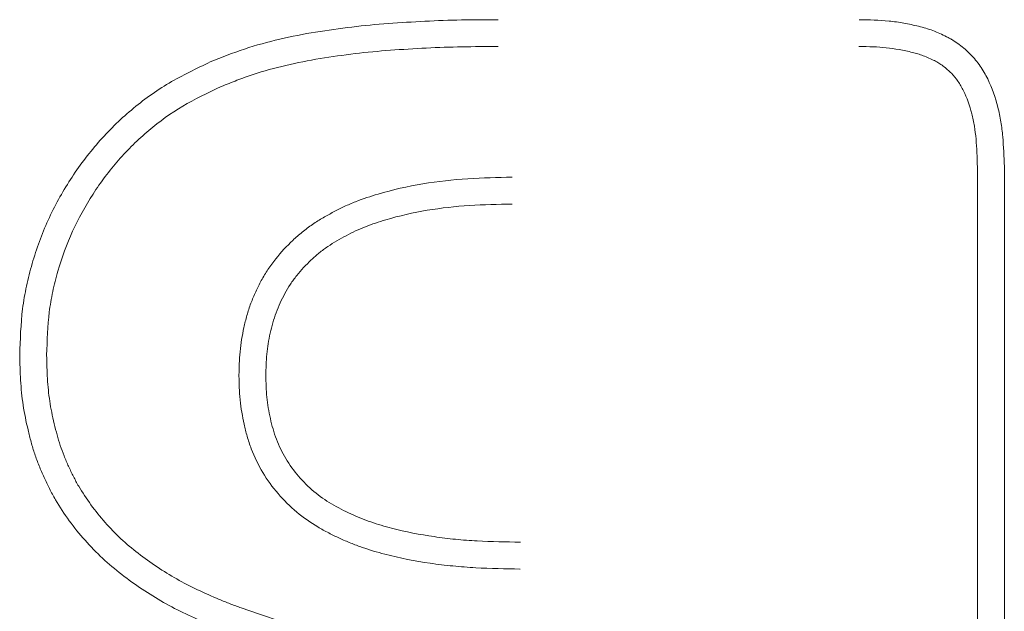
# Model space of a CAD drawing. Header units: metres. Extents: x 232680 to 233262, y 554200 to 554550.
# Tile 25 of 254: x 232746.28863 to 232746.30463, y 554425.79006 to 554425.79968. Entities that reach past the tile are written whole.
import ezdxf

# ---------------------------------------------------------------- set-up
doc = ezdxf.new("R2010")
doc.units = ezdxf.units.M
doc.layers.add('ACO tekst', color=251, linetype='Continuous', lineweight=9)

msp = doc.modelspace()

# ---------------------------------------------------------------- linework, layer by layer
at = {"layer": 'ACO tekst'}
for p, q in [((232746.304192, 554425.797284), (232746.304192, 554425.782829)), ((232746.304629, 554425.797291), (232746.304629, 554425.782823))]:
    msp.add_line(p, q, dxfattribs=at)
for points, knots in [([(232746.291726, 554425.798994), (232746.29191, 554425.799068), (232746.292094, 554425.799142), (232746.29247, 554425.799266), (232746.292661, 554425.799319), (232746.29324, 554425.799455), (232746.293633, 554425.799515), (232746.294421, 554425.79961), (232746.294817, 554425.799636), (232746.295411, 554425.799666), (232746.295609, 554425.799674), (232746.296005, 554425.799681), (232746.296204, 554425.799681), (232746.296402, 554425.799682)], [0, 0, 0, 0, 0.125, 0.125, 0.25, 0.25, 0.5, 0.5, 0.75, 0.75, 0.875, 0.875, 1, 1, 1, 1]), ([(232746.291726, 554425.798994), (232746.29191, 554425.799068), (232746.292094, 554425.799142), (232746.29247, 554425.799266), (232746.292661, 554425.799319), (232746.29324, 554425.799455), (232746.293633, 554425.799515), (232746.294421, 554425.79961), (232746.294817, 554425.799636), (232746.295411, 554425.799666), (232746.295609, 554425.799674), (232746.296005, 554425.799681), (232746.296204, 554425.799681), (232746.296402, 554425.799682)], [0, 0, 0, 0, 0.125, 0.125, 0.25, 0.25, 0.5, 0.5, 0.75, 0.75, 0.875, 0.875, 1, 1, 1, 1]), ([(232746.302269, 554425.799682), (232746.302431, 554425.79968), (232746.302594, 554425.799677), (232746.302836, 554425.799651), (232746.302917, 554425.799639), (232746.303036, 554425.799617), (232746.303076, 554425.799609), (232746.303156, 554425.799593), (232746.303196, 554425.799584), (232746.303275, 554425.799565), (232746.303314, 554425.799555), (232746.303392, 554425.799531), (232746.30343, 554425.799518), (232746.303506, 554425.799489), (232746.303543, 554425.799473), (232746.303618, 554425.79944), (232746.303655, 554425.799423), (232746.303709, 554425.799395), (232746.303727, 554425.799386), (232746.303762, 554425.799366), (232746.30378, 554425.799356), (232746.303831, 554425.799323), (232746.303864, 554425.7993), (232746.303929, 554425.799251), (232746.303961, 554425.799226), (232746.304023, 554425.799173), (232746.304053, 554425.799145), (232746.304138, 554425.799058), (232746.304189, 554425.798995), (232746.304282, 554425.79886), (232746.304323, 554425.79879), (232746.304431, 554425.798571), (232746.304484, 554425.798416), (232746.304543, 554425.79818), (232746.30456, 554425.7981), (232746.304586, 554425.797939), (232746.304596, 554425.797859), (232746.304618, 554425.797616), (232746.304623, 554425.797454), (232746.304629, 554425.797291)], [0, 0, 0, 0, 0.125, 0.125, 0.1875, 0.1875, 0.21875, 0.21875, 0.25, 0.25, 0.28125, 0.28125, 0.3125, 0.3125, 0.34375, 0.34375, 0.375, 0.375, 0.390625, 0.390625, 0.40625, 0.40625, 0.4375, 0.4375, 0.46875, 0.46875, 0.5, 0.5, 0.5625, 0.5625, 0.625, 0.625, 0.75, 0.75, 0.8125, 0.8125, 0.875, 0.875, 1, 1, 1, 1]), ([(232746.302269, 554425.799682), (232746.302431, 554425.79968), (232746.302594, 554425.799677), (232746.302836, 554425.799651), (232746.302917, 554425.799639), (232746.303036, 554425.799617), (232746.303076, 554425.799609), (232746.303156, 554425.799593), (232746.303196, 554425.799584), (232746.303275, 554425.799565), (232746.303314, 554425.799555), (232746.303392, 554425.799531), (232746.30343, 554425.799518), (232746.303506, 554425.799489), (232746.303543, 554425.799473), (232746.303618, 554425.79944), (232746.303655, 554425.799423), (232746.303709, 554425.799395), (232746.303727, 554425.799386), (232746.303762, 554425.799366), (232746.30378, 554425.799356), (232746.303831, 554425.799323), (232746.303864, 554425.7993), (232746.303929, 554425.799251), (232746.303961, 554425.799226), (232746.304023, 554425.799173), (232746.304053, 554425.799145), (232746.304138, 554425.799058), (232746.304189, 554425.798995), (232746.304282, 554425.79886), (232746.304323, 554425.79879), (232746.304431, 554425.798571), (232746.304484, 554425.798416), (232746.304543, 554425.79818), (232746.30456, 554425.7981), (232746.304586, 554425.797939), (232746.304596, 554425.797859), (232746.304618, 554425.797616), (232746.304623, 554425.797454), (232746.304629, 554425.797291)], [0, 0, 0, 0, 0.125, 0.125, 0.1875, 0.1875, 0.21875, 0.21875, 0.25, 0.25, 0.28125, 0.28125, 0.3125, 0.3125, 0.34375, 0.34375, 0.375, 0.375, 0.390625, 0.390625, 0.40625, 0.40625, 0.4375, 0.4375, 0.46875, 0.46875, 0.5, 0.5, 0.5625, 0.5625, 0.625, 0.625, 0.75, 0.75, 0.8125, 0.8125, 0.875, 0.875, 1, 1, 1, 1]), ([(232746.291902, 554425.798594), (232746.291989, 554425.798629), (232746.292075, 554425.798664), (232746.292247, 554425.79873), (232746.292333, 554425.798761), (232746.292594, 554425.798847), (232746.292773, 554425.798896), (232746.293138, 554425.798982), (232746.293321, 554425.799018), (232746.293697, 554425.799079), (232746.293889, 554425.799106), (232746.29427, 554425.799152), (232746.294459, 554425.79917), (232746.294844, 554425.799198), (232746.295041, 554425.79921), (232746.29543, 554425.79923), (232746.295622, 554425.799237), (232746.296009, 554425.799244), (232746.296204, 554425.799245), (232746.296402, 554425.799245)], [0.0028831, 0.0028831, 0.0028831, 0.0028831, 0.0625, 0.0625, 0.125, 0.125, 0.25, 0.25, 0.375, 0.375, 0.5, 0.5, 0.625, 0.625, 0.75, 0.75, 0.875, 0.875, 0.9997689, 0.9997689, 0.9997689, 0.9997689]), ([(232746.291902, 554425.798594), (232746.291989, 554425.798629), (232746.292075, 554425.798664), (232746.292247, 554425.79873), (232746.292333, 554425.798761), (232746.292594, 554425.798847), (232746.292773, 554425.798896), (232746.293138, 554425.798982), (232746.293321, 554425.799018), (232746.293697, 554425.799079), (232746.293889, 554425.799106), (232746.29427, 554425.799152), (232746.294459, 554425.79917), (232746.294844, 554425.799198), (232746.295041, 554425.79921), (232746.29543, 554425.79923), (232746.295622, 554425.799237), (232746.296009, 554425.799244), (232746.296204, 554425.799245), (232746.296402, 554425.799245)], [0.0028831, 0.0028831, 0.0028831, 0.0028831, 0.0625, 0.0625, 0.125, 0.125, 0.25, 0.25, 0.375, 0.375, 0.5, 0.5, 0.625, 0.625, 0.75, 0.75, 0.875, 0.875, 0.9997689, 0.9997689, 0.9997689, 0.9997689]), ([(232746.302267, 554425.799245), (232746.30243, 554425.799243), (232746.30257, 554425.799241), (232746.302778, 554425.799218), (232746.302846, 554425.799208), (232746.302954, 554425.799188), (232746.302991, 554425.799181), (232746.303066, 554425.799165), (232746.303101, 554425.799158), (232746.303167, 554425.799142), (232746.303197, 554425.799134), (232746.303252, 554425.799117), (232746.30328, 554425.799107), (232746.30334, 554425.799084), (232746.303372, 554425.799071), (232746.303437, 554425.799042), (232746.303466, 554425.799029), (232746.303506, 554425.799009), (232746.303519, 554425.799002), (232746.303542, 554425.798989), (232746.303553, 554425.798982), (232746.303587, 554425.798961), (232746.30361, 554425.798945), (232746.303659, 554425.798908), (232746.303685, 554425.798888), (232746.30373, 554425.798848), (232746.303751, 554425.798829), (232746.303807, 554425.798772), (232746.303842, 554425.798729), (232746.303909, 554425.798632), (232746.303939, 554425.798579), (232746.304022, 554425.798411), (232746.304066, 554425.798285), (232746.304117, 554425.798086), (232746.30413, 554425.798018), (232746.304153, 554425.79788), (232746.304162, 554425.79781), (232746.304182, 554425.797596), (232746.304187, 554425.797444), (232746.304192, 554425.797284)], [0.0005939, 0.0005939, 0.0005939, 0.0005939, 0.125, 0.125, 0.1875, 0.1875, 0.21875, 0.21875, 0.25, 0.25, 0.28125, 0.28125, 0.3125, 0.3125, 0.34375, 0.34375, 0.375, 0.375, 0.390625, 0.390625, 0.40625, 0.40625, 0.4375, 0.4375, 0.46875, 0.46875, 0.5, 0.5, 0.5625, 0.5625, 0.625, 0.625, 0.75, 0.75, 0.8125, 0.8125, 0.875, 0.875, 0.9982291, 0.9982291, 0.9982291, 0.9982291]), ([(232746.302267, 554425.799245), (232746.30243, 554425.799243), (232746.30257, 554425.799241), (232746.302778, 554425.799218), (232746.302846, 554425.799208), (232746.302954, 554425.799188), (232746.302991, 554425.799181), (232746.303066, 554425.799165), (232746.303101, 554425.799158), (232746.303167, 554425.799142), (232746.303197, 554425.799134), (232746.303252, 554425.799117), (232746.30328, 554425.799107), (232746.30334, 554425.799084), (232746.303372, 554425.799071), (232746.303437, 554425.799042), (232746.303466, 554425.799029), (232746.303506, 554425.799009), (232746.303519, 554425.799002), (232746.303542, 554425.798989), (232746.303553, 554425.798982), (232746.303587, 554425.798961), (232746.30361, 554425.798945), (232746.303659, 554425.798908), (232746.303685, 554425.798888), (232746.30373, 554425.798848), (232746.303751, 554425.798829), (232746.303807, 554425.798772), (232746.303842, 554425.798729), (232746.303909, 554425.798632), (232746.303939, 554425.798579), (232746.304022, 554425.798411), (232746.304066, 554425.798285), (232746.304117, 554425.798086), (232746.30413, 554425.798018), (232746.304153, 554425.79788), (232746.304162, 554425.79781), (232746.304182, 554425.797596), (232746.304187, 554425.797444), (232746.304192, 554425.797284)], [0.0005939, 0.0005939, 0.0005939, 0.0005939, 0.125, 0.125, 0.1875, 0.1875, 0.21875, 0.21875, 0.25, 0.25, 0.28125, 0.28125, 0.3125, 0.3125, 0.34375, 0.34375, 0.375, 0.375, 0.390625, 0.390625, 0.40625, 0.40625, 0.4375, 0.4375, 0.46875, 0.46875, 0.5, 0.5, 0.5625, 0.5625, 0.625, 0.625, 0.75, 0.75, 0.8125, 0.8125, 0.875, 0.875, 0.9982291, 0.9982291, 0.9982291, 0.9982291]), ([(232746.288629, 554425.794225), (232746.288637, 554425.794476), (232746.288646, 554425.794728), (232746.288691, 554425.795101), (232746.288713, 554425.795225), (232746.288765, 554425.795471), (232746.288796, 554425.795593), (232746.288901, 554425.795956), (232746.288987, 554425.796193), (232746.289195, 554425.79665), (232746.289317, 554425.79687), (232746.28959, 554425.797293), (232746.289741, 554425.797495), (232746.290071, 554425.797873), (232746.290251, 554425.79805), (232746.290635, 554425.798375), (232746.29084, 554425.798522), (232746.291272, 554425.798778), (232746.291499, 554425.798886), (232746.291726, 554425.798994)], [0, 0, 0, 0, 0.125, 0.125, 0.1875, 0.1875, 0.25, 0.25, 0.375, 0.375, 0.5, 0.5, 0.625, 0.625, 0.75, 0.75, 0.875, 0.875, 1, 1, 1, 1]), ([(232746.288629, 554425.794225), (232746.288637, 554425.794476), (232746.288646, 554425.794728), (232746.288691, 554425.795101), (232746.288713, 554425.795225), (232746.288765, 554425.795471), (232746.288796, 554425.795593), (232746.288901, 554425.795956), (232746.288987, 554425.796193), (232746.289195, 554425.79665), (232746.289317, 554425.79687), (232746.28959, 554425.797293), (232746.289741, 554425.797495), (232746.290071, 554425.797873), (232746.290251, 554425.79805), (232746.290635, 554425.798375), (232746.29084, 554425.798522), (232746.291272, 554425.798778), (232746.291499, 554425.798886), (232746.291726, 554425.798994)], [0, 0, 0, 0, 0.125, 0.125, 0.1875, 0.1875, 0.25, 0.25, 0.375, 0.375, 0.5, 0.5, 0.625, 0.625, 0.75, 0.75, 0.875, 0.875, 1, 1, 1, 1]), ([(232746.289066, 554425.794223), (232746.289074, 554425.79447), (232746.289083, 554425.794704), (232746.289123, 554425.795035), (232746.289142, 554425.795146), (232746.289189, 554425.795369), (232746.289218, 554425.795481), (232746.289315, 554425.795815), (232746.289394, 554425.796032), (232746.289583, 554425.796448), (232746.289695, 554425.79665), (232746.289946, 554425.797039), (232746.290085, 554425.797224), (232746.290386, 554425.79757), (232746.29055, 554425.797731), (232746.2909, 554425.798026), (232746.291085, 554425.79816), (232746.291469, 554425.798387), (232746.291679, 554425.798488), (232746.291902, 554425.798594)], [0.0020962, 0.0020962, 0.0020962, 0.0020962, 0.125, 0.125, 0.1875, 0.1875, 0.25, 0.25, 0.375, 0.375, 0.5, 0.5, 0.625, 0.625, 0.75, 0.75, 0.875, 0.875, 0.9977301, 0.9977301, 0.9977301, 0.9977301]), ([(232746.289066, 554425.794223), (232746.289074, 554425.79447), (232746.289083, 554425.794704), (232746.289123, 554425.795035), (232746.289142, 554425.795146), (232746.289189, 554425.795369), (232746.289218, 554425.795481), (232746.289315, 554425.795815), (232746.289394, 554425.796032), (232746.289583, 554425.796448), (232746.289695, 554425.79665), (232746.289946, 554425.797039), (232746.290085, 554425.797224), (232746.290386, 554425.79757), (232746.29055, 554425.797731), (232746.2909, 554425.798026), (232746.291085, 554425.79816), (232746.291469, 554425.798387), (232746.291679, 554425.798488), (232746.291902, 554425.798594)], [0.0020962, 0.0020962, 0.0020962, 0.0020962, 0.125, 0.125, 0.1875, 0.1875, 0.25, 0.25, 0.375, 0.375, 0.5, 0.5, 0.625, 0.625, 0.75, 0.75, 0.875, 0.875, 0.9977301, 0.9977301, 0.9977301, 0.9977301]), ([(232746.296629, 554425.797119), (232746.296628, 554425.797119), (232746.296627, 554425.797119), (232746.296626, 554425.797119), (232746.296396, 554425.797115), (232746.296154, 554425.797111), (232746.295668, 554425.797079), (232746.295424, 554425.797053), (232746.294933, 554425.79697), (232746.294693, 554425.796915), (232746.294332, 554425.796809), (232746.29421, 554425.796769), (232746.294024, 554425.796696), (232746.293962, 554425.796669), (232746.293843, 554425.796613), (232746.293785, 554425.796583), (232746.293673, 554425.796524), (232746.293618, 554425.796494), (232746.293504, 554425.796427), (232746.293446, 554425.796391), (232746.29333, 554425.796311), (232746.293274, 554425.796269), (232746.293167, 554425.796182), (232746.293116, 554425.796138), (232746.292969, 554425.795999), (232746.292875, 554425.7959), (232746.292745, 554425.795736), (232746.292703, 554425.795679), (232746.292624, 554425.79556), (232746.292588, 554425.795499), (232746.292522, 554425.795378), (232746.292492, 554425.795318), (232746.292436, 554425.795195), (232746.29241, 554425.795132), (232746.292361, 554425.795003), (232746.29234, 554425.794936), (232746.292302, 554425.794804), (232746.292286, 554425.794739), (232746.292258, 554425.794609), (232746.292246, 554425.794545), (232746.292225, 554425.794413), (232746.292217, 554425.794347), (232746.292198, 554425.794146), (232746.292195, 554425.794019), (232746.292192, 554425.793904), (232746.292192, 554425.793901), (232746.292192, 554425.793897), (232746.292192, 554425.793894)], [-0.000604, -0.000604, -0.000604, -0.000604, 0, 0, 0, 0.125, 0.125, 0.25, 0.25, 0.375, 0.375, 0.4375, 0.4375, 0.46875, 0.46875, 0.5, 0.5, 0.53125, 0.53125, 0.5625, 0.5625, 0.59375, 0.59375, 0.625, 0.625, 0.6875, 0.6875, 0.71875, 0.71875, 0.75, 0.75, 0.78125, 0.78125, 0.8125, 0.8125, 0.84375, 0.84375, 0.875, 0.875, 0.90625, 0.90625, 0.9375, 0.9375, 1, 1, 1, 1.001778, 1.001778, 1.001778, 1.001778]), ([(232746.296629, 554425.797119), (232746.296628, 554425.797119), (232746.296627, 554425.797119), (232746.296626, 554425.797119), (232746.296396, 554425.797115), (232746.296154, 554425.797111), (232746.295668, 554425.797079), (232746.295424, 554425.797053), (232746.294933, 554425.79697), (232746.294693, 554425.796915), (232746.294332, 554425.796809), (232746.29421, 554425.796769), (232746.294024, 554425.796696), (232746.293962, 554425.796669), (232746.293843, 554425.796613), (232746.293785, 554425.796583), (232746.293673, 554425.796524), (232746.293618, 554425.796494), (232746.293504, 554425.796427), (232746.293446, 554425.796391), (232746.29333, 554425.796311), (232746.293274, 554425.796269), (232746.293167, 554425.796182), (232746.293116, 554425.796138), (232746.292969, 554425.795999), (232746.292875, 554425.7959), (232746.292745, 554425.795736), (232746.292703, 554425.795679), (232746.292624, 554425.79556), (232746.292588, 554425.795499), (232746.292522, 554425.795378), (232746.292492, 554425.795318), (232746.292436, 554425.795195), (232746.29241, 554425.795132), (232746.292361, 554425.795003), (232746.29234, 554425.794936), (232746.292302, 554425.794804), (232746.292286, 554425.794739), (232746.292258, 554425.794609), (232746.292246, 554425.794545), (232746.292225, 554425.794413), (232746.292217, 554425.794347), (232746.292198, 554425.794146), (232746.292195, 554425.794019), (232746.292192, 554425.793904), (232746.292192, 554425.793901), (232746.292192, 554425.793897), (232746.292192, 554425.793894)], [-0.000604, -0.000604, -0.000604, -0.000604, 0, 0, 0, 0.125, 0.125, 0.25, 0.25, 0.375, 0.375, 0.4375, 0.4375, 0.46875, 0.46875, 0.5, 0.5, 0.53125, 0.53125, 0.5625, 0.5625, 0.59375, 0.59375, 0.625, 0.625, 0.6875, 0.6875, 0.71875, 0.71875, 0.75, 0.75, 0.78125, 0.78125, 0.8125, 0.8125, 0.84375, 0.84375, 0.875, 0.875, 0.90625, 0.90625, 0.9375, 0.9375, 1, 1, 1, 1.001778, 1.001778, 1.001778, 1.001778]), ([(232746.296632, 554425.796682), (232746.296401, 554425.796678), (232746.29617, 554425.796674), (232746.295709, 554425.796644), (232746.295479, 554425.796619), (232746.295023, 554425.796542), (232746.294797, 554425.796491), (232746.294465, 554425.796393), (232746.294355, 554425.796357), (232746.294193, 554425.796293), (232746.29414, 554425.79627), (232746.294036, 554425.796221), (232746.293984, 554425.796195), (232746.293882, 554425.796141), (232746.293831, 554425.796113), (232746.293732, 554425.796054), (232746.293683, 554425.796024), (232746.293587, 554425.795958), (232746.293541, 554425.795924), (232746.293451, 554425.795851), (232746.293408, 554425.795812), (232746.293281, 554425.795694), (232746.293202, 554425.795609), (232746.293094, 554425.795474), (232746.29306, 554425.795427), (232746.292996, 554425.79533), (232746.292966, 554425.795281), (232746.292911, 554425.795179), (232746.292885, 554425.795127), (232746.292837, 554425.795022), (232746.292815, 554425.794969), (232746.292775, 554425.79486), (232746.292757, 554425.794805), (232746.292725, 554425.794694), (232746.292711, 554425.794638), (232746.292686, 554425.794525), (232746.292676, 554425.794468), (232746.292658, 554425.794354), (232746.292651, 554425.794297), (232746.292634, 554425.794124), (232746.292631, 554425.794009), (232746.292629, 554425.793893)], [0, 0, 0, 0, 0.125, 0.125, 0.25, 0.25, 0.375, 0.375, 0.4375, 0.4375, 0.46875, 0.46875, 0.5, 0.5, 0.53125, 0.53125, 0.5625, 0.5625, 0.59375, 0.59375, 0.625, 0.625, 0.6875, 0.6875, 0.71875, 0.71875, 0.75, 0.75, 0.78125, 0.78125, 0.8125, 0.8125, 0.84375, 0.84375, 0.875, 0.875, 0.90625, 0.90625, 0.9375, 0.9375, 1, 1, 1, 1]), ([(232746.296632, 554425.796682), (232746.296401, 554425.796678), (232746.29617, 554425.796674), (232746.295709, 554425.796644), (232746.295479, 554425.796619), (232746.295023, 554425.796542), (232746.294797, 554425.796491), (232746.294465, 554425.796393), (232746.294355, 554425.796357), (232746.294193, 554425.796293), (232746.29414, 554425.79627), (232746.294036, 554425.796221), (232746.293984, 554425.796195), (232746.293882, 554425.796141), (232746.293831, 554425.796113), (232746.293732, 554425.796054), (232746.293683, 554425.796024), (232746.293587, 554425.795958), (232746.293541, 554425.795924), (232746.293451, 554425.795851), (232746.293408, 554425.795812), (232746.293281, 554425.795694), (232746.293202, 554425.795609), (232746.293094, 554425.795474), (232746.29306, 554425.795427), (232746.292996, 554425.79533), (232746.292966, 554425.795281), (232746.292911, 554425.795179), (232746.292885, 554425.795127), (232746.292837, 554425.795022), (232746.292815, 554425.794969), (232746.292775, 554425.79486), (232746.292757, 554425.794805), (232746.292725, 554425.794694), (232746.292711, 554425.794638), (232746.292686, 554425.794525), (232746.292676, 554425.794468), (232746.292658, 554425.794354), (232746.292651, 554425.794297), (232746.292634, 554425.794124), (232746.292631, 554425.794009), (232746.292629, 554425.793893)], [0, 0, 0, 0, 0.125, 0.125, 0.25, 0.25, 0.375, 0.375, 0.4375, 0.4375, 0.46875, 0.46875, 0.5, 0.5, 0.53125, 0.53125, 0.5625, 0.5625, 0.59375, 0.59375, 0.625, 0.625, 0.6875, 0.6875, 0.71875, 0.71875, 0.75, 0.75, 0.78125, 0.78125, 0.8125, 0.8125, 0.84375, 0.84375, 0.875, 0.875, 0.90625, 0.90625, 0.9375, 0.9375, 1, 1, 1, 1]), ([(232746.292468, 554425.789569), (232746.292339, 554425.789612), (232746.29221, 554425.789654), (232746.292018, 554425.789723), (232746.291954, 554425.789747), (232746.291827, 554425.789797), (232746.291764, 554425.789822), (232746.291575, 554425.789901), (232746.291451, 554425.789956), (232746.291205, 554425.790073), (232746.291084, 554425.790136), (232746.290847, 554425.79027), (232746.290731, 554425.790341), (232746.290505, 554425.790493), (232746.290394, 554425.790573), (232746.290179, 554425.790739), (232746.290074, 554425.790827), (232746.289876, 554425.791014), (232746.289781, 554425.791111), (232746.2896, 554425.791315), (232746.289514, 554425.791421), (232746.289353, 554425.791641), (232746.289278, 554425.791755), (232746.289176, 554425.791932), (232746.289143, 554425.791992), (232746.289082, 554425.792113), (232746.289052, 554425.792174), (232746.288996, 554425.792299), (232746.28897, 554425.792361), (232746.288919, 554425.792488), (232746.288895, 554425.792552), (232746.288851, 554425.792681), (232746.288832, 554425.792746), (232746.288796, 554425.792877), (232746.28878, 554425.792943), (232746.288733, 554425.793142), (232746.288705, 554425.793276), (232746.288665, 554425.793545), (232746.288652, 554425.793681), (232746.288635, 554425.793953), (232746.288632, 554425.794089), (232746.288629, 554425.794225)], [0, 0, 0, 0, 0.0625, 0.0625, 0.09375, 0.09375, 0.125, 0.125, 0.1875, 0.1875, 0.25, 0.25, 0.3125, 0.3125, 0.375, 0.375, 0.4375, 0.4375, 0.5, 0.5, 0.5625, 0.5625, 0.625, 0.625, 0.65625, 0.65625, 0.6875, 0.6875, 0.71875, 0.71875, 0.75, 0.75, 0.78125, 0.78125, 0.8125, 0.8125, 0.875, 0.875, 0.9375, 0.9375, 1, 1, 1, 1]), ([(232746.292468, 554425.789569), (232746.292339, 554425.789612), (232746.29221, 554425.789654), (232746.292018, 554425.789723), (232746.291954, 554425.789747), (232746.291827, 554425.789797), (232746.291764, 554425.789822), (232746.291575, 554425.789901), (232746.291451, 554425.789956), (232746.291205, 554425.790073), (232746.291084, 554425.790136), (232746.290847, 554425.79027), (232746.290731, 554425.790341), (232746.290505, 554425.790493), (232746.290394, 554425.790573), (232746.290179, 554425.790739), (232746.290074, 554425.790827), (232746.289876, 554425.791014), (232746.289781, 554425.791111), (232746.2896, 554425.791315), (232746.289514, 554425.791421), (232746.289353, 554425.791641), (232746.289278, 554425.791755), (232746.289176, 554425.791932), (232746.289143, 554425.791992), (232746.289082, 554425.792113), (232746.289052, 554425.792174), (232746.288996, 554425.792299), (232746.28897, 554425.792361), (232746.288919, 554425.792488), (232746.288895, 554425.792552), (232746.288851, 554425.792681), (232746.288832, 554425.792746), (232746.288796, 554425.792877), (232746.28878, 554425.792943), (232746.288733, 554425.793142), (232746.288705, 554425.793276), (232746.288665, 554425.793545), (232746.288652, 554425.793681), (232746.288635, 554425.793953), (232746.288632, 554425.794089), (232746.288629, 554425.794225)], [0, 0, 0, 0, 0.0625, 0.0625, 0.09375, 0.09375, 0.125, 0.125, 0.1875, 0.1875, 0.25, 0.25, 0.3125, 0.3125, 0.375, 0.375, 0.4375, 0.4375, 0.5, 0.5, 0.5625, 0.5625, 0.625, 0.625, 0.65625, 0.65625, 0.6875, 0.6875, 0.71875, 0.71875, 0.75, 0.75, 0.78125, 0.78125, 0.8125, 0.8125, 0.875, 0.875, 0.9375, 0.9375, 1, 1, 1, 1]), ([(232746.293616, 554425.789648), (232746.293279, 554425.78976), (232746.292943, 554425.789872), (232746.292606, 554425.789983), (232746.292477, 554425.790026), (232746.292351, 554425.790068), (232746.292168, 554425.790133), (232746.292109, 554425.790156), (232746.291989, 554425.790202), (232746.29193, 554425.790226), (232746.291751, 554425.790301), (232746.291631, 554425.790354), (232746.291401, 554425.790464), (232746.291289, 554425.790522), (232746.291071, 554425.790645), (232746.290966, 554425.79071), (232746.290756, 554425.79085), (232746.290652, 554425.790925), (232746.290455, 554425.791077), (232746.290363, 554425.791155), (232746.290184, 554425.791323), (232746.290098, 554425.791412), (232746.289935, 554425.791595), (232746.289859, 554425.79169), (232746.289715, 554425.791887), (232746.289648, 554425.791989), (232746.289557, 554425.792144), (232746.289529, 554425.792196), (232746.289475, 554425.792304), (232746.289448, 554425.792359), (232746.289397, 554425.792473), (232746.289372, 554425.792531), (232746.289327, 554425.792644), (232746.289306, 554425.7927), (232746.289269, 554425.792811), (232746.289252, 554425.792867), (232746.28922, 554425.792985), (232746.289204, 554425.793047), (232746.28916, 554425.793235), (232746.289135, 554425.793357), (232746.289099, 554425.793595), (232746.289087, 554425.793717), (232746.289072, 554425.793965), (232746.289069, 554425.794091), (232746.289066, 554425.794223)], [-0.162824, -0.162824, -0.162824, -0.162824, 0, 0, 0, 0.0625, 0.0625, 0.09375, 0.09375, 0.125, 0.125, 0.1875, 0.1875, 0.25, 0.25, 0.3125, 0.3125, 0.375, 0.375, 0.4375, 0.4375, 0.5, 0.5, 0.5625, 0.5625, 0.625, 0.625, 0.65625, 0.65625, 0.6875, 0.6875, 0.71875, 0.71875, 0.75, 0.75, 0.78125, 0.78125, 0.8125, 0.8125, 0.875, 0.875, 0.9375, 0.9375, 0.998062, 0.998062, 0.998062, 0.998062]), ([(232746.293616, 554425.789648), (232746.293279, 554425.78976), (232746.292943, 554425.789872), (232746.292606, 554425.789983), (232746.292477, 554425.790026), (232746.292351, 554425.790068), (232746.292168, 554425.790133), (232746.292109, 554425.790156), (232746.291989, 554425.790202), (232746.29193, 554425.790226), (232746.291751, 554425.790301), (232746.291631, 554425.790354), (232746.291401, 554425.790464), (232746.291289, 554425.790522), (232746.291071, 554425.790645), (232746.290966, 554425.79071), (232746.290756, 554425.79085), (232746.290652, 554425.790925), (232746.290455, 554425.791077), (232746.290363, 554425.791155), (232746.290184, 554425.791323), (232746.290098, 554425.791412), (232746.289935, 554425.791595), (232746.289859, 554425.79169), (232746.289715, 554425.791887), (232746.289648, 554425.791989), (232746.289557, 554425.792144), (232746.289529, 554425.792196), (232746.289475, 554425.792304), (232746.289448, 554425.792359), (232746.289397, 554425.792473), (232746.289372, 554425.792531), (232746.289327, 554425.792644), (232746.289306, 554425.7927), (232746.289269, 554425.792811), (232746.289252, 554425.792867), (232746.28922, 554425.792985), (232746.289204, 554425.793047), (232746.28916, 554425.793235), (232746.289135, 554425.793357), (232746.289099, 554425.793595), (232746.289087, 554425.793717), (232746.289072, 554425.793965), (232746.289069, 554425.794091), (232746.289066, 554425.794223)], [-0.162824, -0.162824, -0.162824, -0.162824, 0, 0, 0, 0.0625, 0.0625, 0.09375, 0.09375, 0.125, 0.125, 0.1875, 0.1875, 0.25, 0.25, 0.3125, 0.3125, 0.375, 0.375, 0.4375, 0.4375, 0.5, 0.5, 0.5625, 0.5625, 0.625, 0.625, 0.65625, 0.65625, 0.6875, 0.6875, 0.71875, 0.71875, 0.75, 0.75, 0.78125, 0.78125, 0.8125, 0.8125, 0.875, 0.875, 0.9375, 0.9375, 0.998062, 0.998062, 0.998062, 0.998062]), ([(232746.292192, 554425.793894), (232746.292192, 554425.793891), (232746.292192, 554425.793887), (232746.292192, 554425.793884), (232746.292194, 554425.793767), (232746.292196, 554425.793637), (232746.292217, 554425.793428), (232746.292227, 554425.793361), (232746.292249, 554425.793228), (232746.292262, 554425.793165), (232746.29229, 554425.793037), (232746.292306, 554425.792971), (232746.292344, 554425.792837), (232746.292366, 554425.792768), (232746.292443, 554425.792567), (232746.292506, 554425.792437), (232746.292653, 554425.792193), (232746.292736, 554425.792079), (232746.29292, 554425.791864), (232746.29302, 554425.791764), (232746.293239, 554425.791581), (232746.293355, 554425.7915), (232746.293532, 554425.791395), (232746.293591, 554425.791362), (232746.293709, 554425.791301), (232746.293767, 554425.791273), (232746.293885, 554425.791218), (232746.293946, 554425.791192), (232746.294068, 554425.791143), (232746.294131, 554425.791119), (232746.294317, 554425.791055), (232746.294439, 554425.791019), (232746.294806, 554425.790923), (232746.295054, 554425.790875), (232746.295421, 554425.790822), (232746.295544, 554425.790807), (232746.295792, 554425.790782), (232746.295916, 554425.790773), (232746.296283, 554425.790753), (232746.296523, 554425.790749), (232746.296758, 554425.790745), (232746.296759, 554425.790745), (232746.29676, 554425.790745), (232746.296761, 554425.790745)], [-0.001752, -0.001752, -0.001752, -0.001752, 0, 0, 0, 0.0625, 0.0625, 0.09375, 0.09375, 0.125, 0.125, 0.15625, 0.15625, 0.1875, 0.1875, 0.25, 0.25, 0.3125, 0.3125, 0.375, 0.375, 0.4375, 0.4375, 0.46875, 0.46875, 0.5, 0.5, 0.53125, 0.53125, 0.5625, 0.5625, 0.625, 0.625, 0.75, 0.75, 0.8125, 0.8125, 0.875, 0.875, 1, 1, 1, 1.000674, 1.000674, 1.000674, 1.000674]), ([(232746.292192, 554425.793894), (232746.292192, 554425.793891), (232746.292192, 554425.793887), (232746.292192, 554425.793884), (232746.292194, 554425.793767), (232746.292196, 554425.793637), (232746.292217, 554425.793428), (232746.292227, 554425.793361), (232746.292249, 554425.793228), (232746.292262, 554425.793165), (232746.29229, 554425.793037), (232746.292306, 554425.792971), (232746.292344, 554425.792837), (232746.292366, 554425.792768), (232746.292443, 554425.792567), (232746.292506, 554425.792437), (232746.292653, 554425.792193), (232746.292736, 554425.792079), (232746.29292, 554425.791864), (232746.29302, 554425.791764), (232746.293239, 554425.791581), (232746.293355, 554425.7915), (232746.293532, 554425.791395), (232746.293591, 554425.791362), (232746.293709, 554425.791301), (232746.293767, 554425.791273), (232746.293885, 554425.791218), (232746.293946, 554425.791192), (232746.294068, 554425.791143), (232746.294131, 554425.791119), (232746.294317, 554425.791055), (232746.294439, 554425.791019), (232746.294806, 554425.790923), (232746.295054, 554425.790875), (232746.295421, 554425.790822), (232746.295544, 554425.790807), (232746.295792, 554425.790782), (232746.295916, 554425.790773), (232746.296283, 554425.790753), (232746.296523, 554425.790749), (232746.296758, 554425.790745), (232746.296759, 554425.790745), (232746.29676, 554425.790745), (232746.296761, 554425.790745)], [-0.001752, -0.001752, -0.001752, -0.001752, 0, 0, 0, 0.0625, 0.0625, 0.09375, 0.09375, 0.125, 0.125, 0.15625, 0.15625, 0.1875, 0.1875, 0.25, 0.25, 0.3125, 0.3125, 0.375, 0.375, 0.4375, 0.4375, 0.46875, 0.46875, 0.5, 0.5, 0.53125, 0.53125, 0.5625, 0.5625, 0.625, 0.625, 0.75, 0.75, 0.8125, 0.8125, 0.875, 0.875, 1, 1, 1, 1.000674, 1.000674, 1.000674, 1.000674]), ([(232746.292629, 554425.793893), (232746.292631, 554425.793776), (232746.292633, 554425.793658), (232746.292651, 554425.793483), (232746.292659, 554425.793425), (232746.292678, 554425.793309), (232746.29269, 554425.793252), (232746.292715, 554425.793137), (232746.292729, 554425.79308), (232746.292761, 554425.792967), (232746.292779, 554425.792911), (232746.292842, 554425.792747), (232746.292894, 554425.792641), (232746.293015, 554425.79244), (232746.293084, 554425.792344), (232746.293236, 554425.792166), (232746.29332, 554425.792083), (232746.2935, 554425.791932), (232746.293596, 554425.791865), (232746.293747, 554425.791775), (232746.293799, 554425.791746), (232746.293903, 554425.791692), (232746.293956, 554425.791667), (232746.294062, 554425.791618), (232746.294116, 554425.791594), (232746.294225, 554425.79155), (232746.29428, 554425.79153), (232746.294446, 554425.791472), (232746.294559, 554425.791439), (232746.294899, 554425.79135), (232746.29513, 554425.791306), (232746.295478, 554425.791255), (232746.295594, 554425.791241), (232746.295828, 554425.791217), (232746.295945, 554425.791209), (232746.296296, 554425.79119), (232746.296531, 554425.791186), (232746.296765, 554425.791182)], [0, 0, 0, 0, 0.0625, 0.0625, 0.09375, 0.09375, 0.125, 0.125, 0.15625, 0.15625, 0.1875, 0.1875, 0.25, 0.25, 0.3125, 0.3125, 0.375, 0.375, 0.4375, 0.4375, 0.46875, 0.46875, 0.5, 0.5, 0.53125, 0.53125, 0.5625, 0.5625, 0.625, 0.625, 0.75, 0.75, 0.8125, 0.8125, 0.875, 0.875, 1, 1, 1, 1]), ([(232746.292629, 554425.793893), (232746.292631, 554425.793776), (232746.292633, 554425.793658), (232746.292651, 554425.793483), (232746.292659, 554425.793425), (232746.292678, 554425.793309), (232746.29269, 554425.793252), (232746.292715, 554425.793137), (232746.292729, 554425.79308), (232746.292761, 554425.792967), (232746.292779, 554425.792911), (232746.292842, 554425.792747), (232746.292894, 554425.792641), (232746.293015, 554425.79244), (232746.293084, 554425.792344), (232746.293236, 554425.792166), (232746.29332, 554425.792083), (232746.2935, 554425.791932), (232746.293596, 554425.791865), (232746.293747, 554425.791775), (232746.293799, 554425.791746), (232746.293903, 554425.791692), (232746.293956, 554425.791667), (232746.294062, 554425.791618), (232746.294116, 554425.791594), (232746.294225, 554425.79155), (232746.29428, 554425.79153), (232746.294446, 554425.791472), (232746.294559, 554425.791439), (232746.294899, 554425.79135), (232746.29513, 554425.791306), (232746.295478, 554425.791255), (232746.295594, 554425.791241), (232746.295828, 554425.791217), (232746.295945, 554425.791209), (232746.296296, 554425.79119), (232746.296531, 554425.791186), (232746.296765, 554425.791182)], [0, 0, 0, 0, 0.0625, 0.0625, 0.09375, 0.09375, 0.125, 0.125, 0.15625, 0.15625, 0.1875, 0.1875, 0.25, 0.25, 0.3125, 0.3125, 0.375, 0.375, 0.4375, 0.4375, 0.46875, 0.46875, 0.5, 0.5, 0.53125, 0.53125, 0.5625, 0.5625, 0.625, 0.625, 0.75, 0.75, 0.8125, 0.8125, 0.875, 0.875, 1, 1, 1, 1])]:
    msp.add_open_spline(points, degree=3, knots=knots, dxfattribs=at)

doc.saveas('drawing.dxf')
